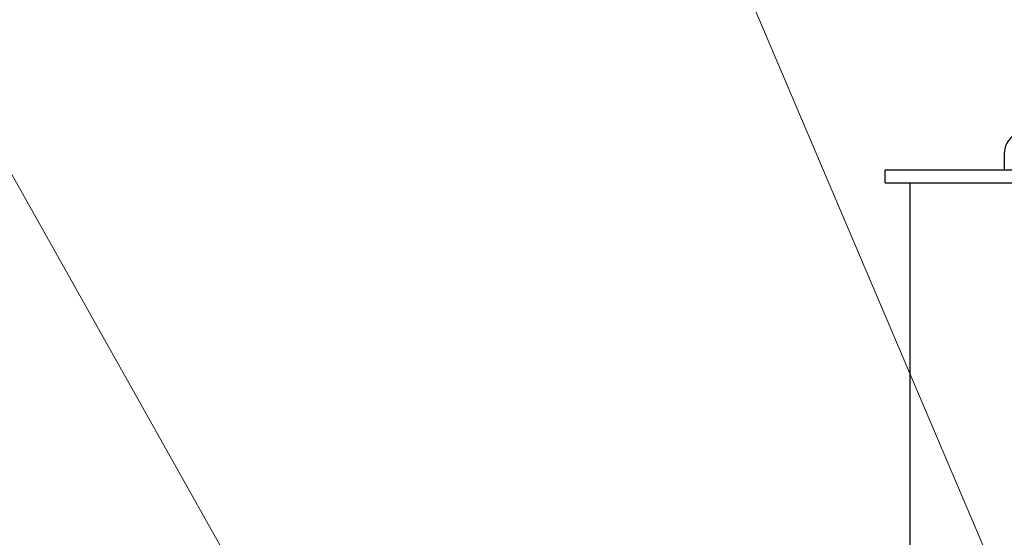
# Model space of a CAD drawing. Extents: x 0 to 796, y 0 to 496.
# Tile 155 of 222: x 336 to 365, y 291 to 306. Entities that reach past the tile are written whole.
import ezdxf

# ---------------------------------------------------------------- set-up
doc = ezdxf.new("R2010")
doc.units = 0
doc.header["$LTSCALE"] = 12
doc.header["$MEASUREMENT"] = 0
doc.layers.get('0').update_dxf_attribs({"linetype": 'CONTINUOUS'})
doc.layers.add('D', color=2, linetype='CONTINUOUS')
doc.styles.get("Standard").update_dxf_attribs({"font": 'SIMPLEX.SHX', "width": 0.875})
doc.dimstyles.get("Standard").update_dxf_attribs({"dimscale": 28, "dimtxt": 0.125, "dimasz": 0.125, "dimexe": 0.04375, "dimexo": 0.0625, "dimgap": 0.04375, "dimtad": 0, "dimtih": 1, "dimtoh": 1, "dimdec": 4, "dimzin": 12, "dimdsep": 46, "dimlunit": 5, "dimtxsty": 'Standard', "dimcen": 0, "dimclrd": 256, "dimclre": 256, "dimclrt": 256, "dimadec": 1, "dimazin": 3, "dimtfac": 0.875, "dimtdec": 4, "dimtofl": 0, "dimtmove": 0, "dimatfit": 2, "dimfxl": 1, "dimtolj": 1, "dimtzin": 12, "dimlwd": 13, "dimlwe": 13, "dimarcsym": 0})

msp = doc.modelspace()

# ---------------------------------------------------------------- linework, layer by layer
for p, q in [((364.82568, 302.35578), (364.82568, 301.85578)), ((432.49229, 301.85578), (361.30125, 301.85578)), ((361.30125, 301.48078), (361.30125, 301.85578)), ((361.30125, 301.48078), (432.42881, 301.48078)), ((362.03341, 289.35578), (362.03341, 301.48078))]:
    msp.add_line(p, q)
msp.add_ellipse((365.4503, 302.35578), major_axis=(0, 0.625), ratio=0.99939083, start_param=0, end_param=1.57079633)

# ---------------------------------------------------------------- leaders
at = {"layer": 'D', "annotation_type": 0, "has_hookline": 1, "hookline_direction": 1}
for points, text_width in [([(371.16342, 274.35128), (347.48566, 330.04442), (343.98566, 330.04442)], 33.25), ([(347.40841, 280.41146), (332.95274, 306.13071), (329.45274, 306.13071)], 32.22917)]:
    msp.add_leader(points, dimstyle='Standard', override={"dimgap": 0.04375, "dimtad": 0, "dimarcsym": 1}, dxfattribs=dict(at, text_width=text_width))

doc.saveas('drawing.dxf')
